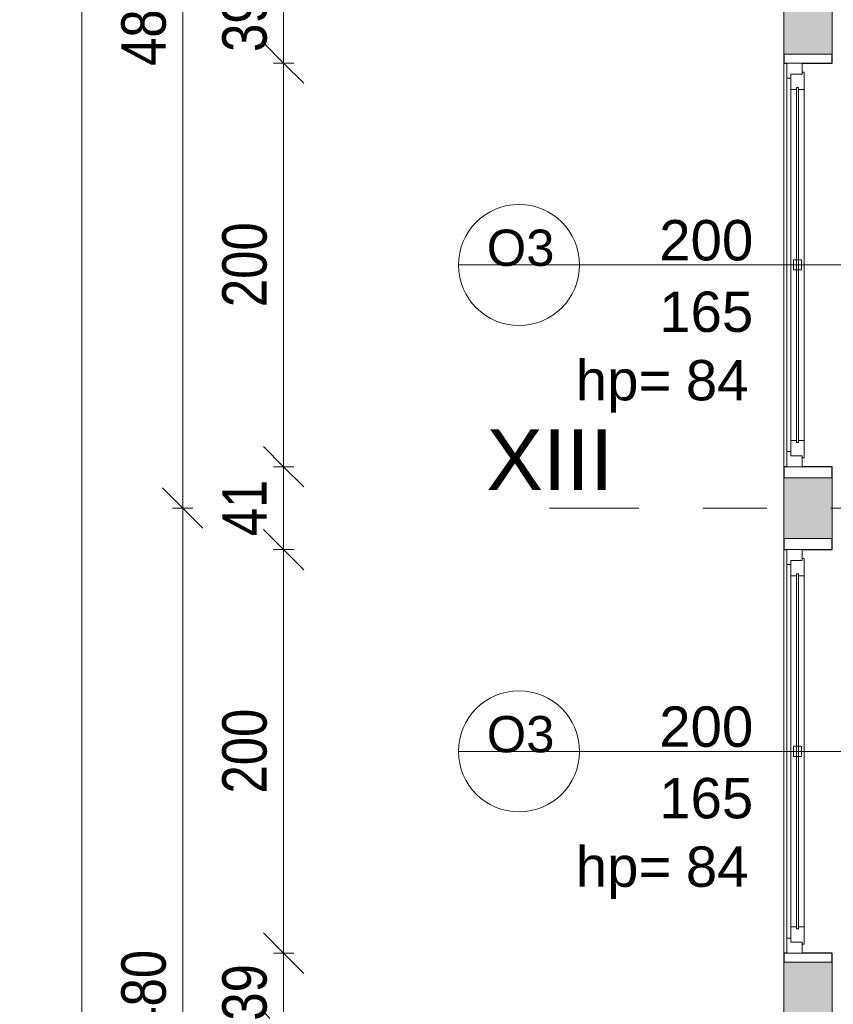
# Model space of a CAD drawing. Header units: centimetres. Extents: x -1631 to 1829, y -257 to 3158.
# Tile 7 of 129: x -1631 to -1228, y 642 to 1130. Entities that reach past the tile are written whole.
import ezdxf

# ---------------------------------------------------------------- set-up
doc = ezdxf.new("R2010")
doc.units = ezdxf.units.CM
doc.linetypes.add('Oś', pattern=[222.25, 127, -31.75, 31.75, -31.75])
for name, color, linetype, lineweight in [('A-ANNO-DIMS', 211, 'Continuous', 13), ('A-ANNO-DIMS-100', 211, 'Continuous', 13), ('A-GLAZ', 151, 'Continuous', 13), ('A-GLAZ-IDEN', 152, 'Continuous', 13), ('A-WALL', 113, 'Continuous', 13), ('S-GRID', 1, 'Continuous', 13), ('S-GRID-IDEN', 1, 'Continuous', 13)]:
    doc.layers.add(name, color=color, linetype=linetype, lineweight=lineweight)
doc.layers.add('A-WALL-PATT', color=111, linetype='Continuous', lineweight=13, plot=False)
doc.styles.add('Arial Narrow_1', font='ARIALN.TTF', dxfattribs={"height": 22})
doc.styles.add('Arial_10', font='arial.ttf', dxfattribs={"height": 20})
doc.styles.add('Arial_13', font='arial.ttf', dxfattribs={"height": 0.2})
doc.styles.add('Arial_7', font='arial.ttf', dxfattribs={"height": 30})
doc.styles.add('Arial_8', font='arial.ttf', dxfattribs={"height": 18})
doc.dimstyles.new('Diagonal_1_100__0_1_', dxfattribs={"dimscale": 30.48, "dimtxt": 22.515481, "dimasz": 0.656168, "dimexe": 0.164042, "dimexo": 0.0625, "dimgap": 0.065617, "dimtad": 1, "dimdec": 1, "dimrnd": 0.1, "dimdsep": 46, "dimtxsty": 'Arial Narrow_1', "dimblk1": 'OBLIQUE', "dimblk2": 'OBLIQUE', "dimsah": 1, "dimcen": 0.09, "dimazin": 0, "dimtfac": 1, "dimtdec": 4, "dimtix": 1, "dimtmove": 0, "dimatfit": 3, "dimfxl": 0.164042, "dimfxlon": 1, "dimtvp": 1, "dimtolj": 1, "dimtzin": 0, "dimarcsym": 2})

# ---------------------------------------------------------------- blocks, each defined once
blk = doc.blocks.new('Okno - automatyczna etykieta - 200x165 _projektowane_-2617392-6_piętro IV __13_80 m_ - stan projektowany')
at = {"layer": 'A-GLAZ'}
for p, q in [((-92.5, 10.5), (-100, 10.5)), ((-100, 10.5), (-100, 3)), ((-100, 10.5), (100, 10.5)), ((-92.5, 8.5), (-92.5, 10.5)), ((92.5, 10.5), (-92.5, 10.5)), ((100, 10.5), (92.5, 10.5)), ((92.5, 10.5), (92.5, 8.5)), ((100, 3), (100, 10.5)), ((-87, 8.5), (-94.5, 8.5)), ((-94.5, 8.5), (-94.5, 3)), ((-94.5, 3), (-94.5, 8.5)), ((-94.5, 8.5), (-92.5, 8.5)), ((88, 5.75), (-88, 5.75)), ((-88, 5.75), (-88, 4.75)), ((-88, 4.75), (-88, 5.75)), ((-88, 5.75), (-87, 5.75)), ((-87, 5.75), (-87, 8.5)), ((87, 8.5), (-87, 8.5)), ((2.5, 7.25), (-2.5, 7.25)), ((-2.5, 7.25), (-2.5, 3.25)), ((2.5, 3.25), (2.5, 7.25)), ((94.5, 8.5), (87, 8.5)), ((87, 8.5), (87, 5.75)), ((87, 5.75), (88, 5.75)), ((88, 4.75), (88, 5.75)), ((88, 5.75), (88, 4.75)), ((92.5, 8.5), (94.5, 8.5)), ((94.5, 3), (94.5, 8.5)), ((94.5, 8.5), (94.5, 3)), ((-100, 3), (-94.5, 3)), ((-94.5, 3), (-95.5, 3)), ((-95.5, 3), (-95.5, 2)), ((-95.5, 2), (-87, 2)), ((-88, 4.75), (88, 4.75)), ((-87, 4.75), (-88, 4.75)), ((-87, 2), (-87, 4.75)), ((87, 2), (-87, 2)), ((-2.5, 3.25), (2.5, 3.25)), ((87, 4.75), (87, 2)), ((88, 4.75), (87, 4.75)), ((87, 2), (95.5, 2)), ((95.5, 3), (94.5, 3)), ((94.5, 3), (100, 3)), ((95.5, 2), (95.5, 3))]:
    blk.add_line(p, q, dxfattribs=at)
blk = doc.blocks.new('DIMBLOCK8-6_piętro IV __13_80 m_ - stan projektowany')
at = {"layer": 'A-ANNO-DIMS-100', "transparency": 16777216}
for p, q in [((-1600.57, 2848.33), (-1610.57, 2858.33)), ((-1595.57, 2848.33), (-1605.57, 2848.33)), ((-1600.57, 108.33), (-1600.57, 2848.33)), ((-1600.57, 2848.33), (-1590.57, 2838.33)), ((-1600.57, 2848.33), (-1595.57, 2848.33)), ((-1600.57, 108.33), (-1610.57, 118.33)), ((-1595.57, 108.33), (-1605.57, 108.33)), ((-1600.57, 108.33), (-1590.57, 98.33)), ((-1600.57, 108.33), (-1595.57, 108.33))]:
    blk.add_line(p, q, dxfattribs=at)
at = {"layer": 'A-ANNO-DIMS-100', "color": 0, "transparency": 16777216, "insert": (-1631, 1450.45), "char_height": 22, "width": 66.9031, "attachment_point": 1, "rotation": 90, "line_spacing_factor": 0.974696, "style": 'Arial Narrow_1'}
blk.add_mtext('2740', dxfattribs=at)
blk = doc.blocks.new('_Oblique')
at = {"color": 0, "linetype": 'ByBlock', "lineweight": -2}
blk.add_line((-0.5, -0.5), (0.5, 0.5), dxfattribs=at)
blk = doc.blocks.new('DIMBLOCK11-6_piętro IV __13_80 m_ - stan projektowany')
at = {"layer": 'A-ANNO-DIMS-100', "transparency": 16777216}
for p, q in [((-1550.57, 888.33), (-1560.57, 898.33)), ((-1545.57, 888.33), (-1555.57, 888.33)), ((-1550.57, 408.33), (-1550.57, 888.33)), ((-1550.57, 888.33), (-1540.57, 878.33)), ((-1550.57, 888.33), (-1545.57, 888.33)), ((-1550.57, 408.33), (-1560.57, 418.33)), ((-1545.57, 408.33), (-1555.57, 408.33)), ((-1550.57, 408.33), (-1540.57, 398.33)), ((-1550.57, 408.33), (-1545.57, 408.33))]:
    blk.add_line(p, q, dxfattribs=at)
at = {"layer": 'A-ANNO-DIMS-100', "color": 0, "transparency": 16777216, "insert": (-1581, 627.42), "char_height": 22, "width": 50.1774, "attachment_point": 1, "rotation": 90, "line_spacing_factor": 0.974696, "style": 'Arial Narrow_1'}
blk.add_mtext('480', dxfattribs=at)
blk = doc.blocks.new('DIMBLOCK12-6_piętro IV __13_80 m_ - stan projektowany')
at = {"layer": 'A-ANNO-DIMS-100', "transparency": 16777216}
for p, q in [((-1550.57, 1368.33), (-1560.57, 1378.33)), ((-1545.57, 1368.33), (-1555.57, 1368.33)), ((-1550.57, 888.33), (-1550.57, 1368.33)), ((-1550.57, 1368.33), (-1540.57, 1358.33)), ((-1550.57, 1368.33), (-1545.57, 1368.33)), ((-1550.57, 888.33), (-1560.57, 898.33)), ((-1545.57, 888.33), (-1555.57, 888.33)), ((-1550.57, 888.33), (-1540.57, 878.33)), ((-1550.57, 888.33), (-1545.57, 888.33))]:
    blk.add_line(p, q, dxfattribs=at)
at = {"layer": 'A-ANNO-DIMS-100', "color": 0, "transparency": 16777216, "insert": (-1581, 1107.42), "char_height": 22, "width": 50.1774, "attachment_point": 1, "rotation": 90, "line_spacing_factor": 0.974696, "style": 'Arial Narrow_1'}
blk.add_mtext('480', dxfattribs=at)
blk = doc.blocks.new('DIMBLOCK230-6_piętro IV __13_80 m_ - stan projektowany')
at = {"layer": 'A-ANNO-DIMS-100', "transparency": 16777216}
for p, q in [((-1500.57, 667.83), (-1510.57, 677.83)), ((-1495.57, 667.83), (-1505.57, 667.83)), ((-1500.57, 628.83), (-1500.57, 667.83)), ((-1500.57, 667.83), (-1490.57, 657.83)), ((-1500.57, 667.83), (-1495.57, 667.83)), ((-1500.57, 628.83), (-1510.57, 638.83)), ((-1495.57, 628.83), (-1505.57, 628.83)), ((-1500.57, 628.83), (-1490.57, 618.83)), ((-1500.57, 628.83), (-1495.57, 628.83))]:
    blk.add_line(p, q, dxfattribs=at)
at = {"layer": 'A-ANNO-DIMS-100', "color": 0, "transparency": 16777216, "insert": (-1531, 634.39), "char_height": 22, "width": 33.4516, "attachment_point": 1, "rotation": 90, "line_spacing_factor": 0.974696, "style": 'Arial Narrow_1'}
blk.add_mtext('39', dxfattribs=at)
blk = doc.blocks.new('DIMBLOCK231-6_piętro IV __13_80 m_ - stan projektowany')
at = {"layer": 'A-ANNO-DIMS-100', "transparency": 16777216}
for p, q in [((-1500.57, 867.83), (-1510.57, 877.83)), ((-1495.57, 867.83), (-1505.57, 867.83)), ((-1500.57, 667.83), (-1500.57, 867.83)), ((-1500.57, 867.83), (-1490.57, 857.83)), ((-1500.57, 867.83), (-1495.57, 867.83)), ((-1500.57, 667.83), (-1510.57, 677.83)), ((-1495.57, 667.83), (-1505.57, 667.83)), ((-1500.57, 667.83), (-1490.57, 657.83)), ((-1500.57, 667.83), (-1495.57, 667.83))]:
    blk.add_line(p, q, dxfattribs=at)
at = {"layer": 'A-ANNO-DIMS-100', "color": 0, "transparency": 16777216, "insert": (-1531, 746.92), "char_height": 22, "width": 50.1774, "attachment_point": 1, "rotation": 90, "line_spacing_factor": 0.974696, "style": 'Arial Narrow_1'}
blk.add_mtext('200', dxfattribs=at)
blk = doc.blocks.new('DIMBLOCK232-6_piętro IV __13_80 m_ - stan projektowany')
at = {"layer": 'A-ANNO-DIMS-100', "transparency": 16777216}
for p, q in [((-1500.57, 908.83), (-1510.57, 918.83)), ((-1495.57, 908.83), (-1505.57, 908.83)), ((-1500.57, 867.83), (-1500.57, 908.83)), ((-1500.57, 908.83), (-1490.57, 898.83)), ((-1500.57, 908.83), (-1495.57, 908.83)), ((-1500.57, 867.83), (-1510.57, 877.83)), ((-1495.57, 867.83), (-1505.57, 867.83)), ((-1500.57, 867.83), (-1490.57, 857.83)), ((-1500.57, 867.83), (-1495.57, 867.83))]:
    blk.add_line(p, q, dxfattribs=at)
at = {"layer": 'A-ANNO-DIMS-100', "color": 0, "transparency": 16777216, "insert": (-1531, 874.39), "char_height": 22, "width": 33.4516, "attachment_point": 1, "rotation": 90, "line_spacing_factor": 0.974696, "style": 'Arial Narrow_1'}
blk.add_mtext('41', dxfattribs=at)
blk = doc.blocks.new('DIMBLOCK233-6_piętro IV __13_80 m_ - stan projektowany')
at = {"layer": 'A-ANNO-DIMS-100', "transparency": 16777216}
for p, q in [((-1500.57, 1108.83), (-1510.57, 1118.83)), ((-1495.57, 1108.83), (-1505.57, 1108.83)), ((-1500.57, 908.83), (-1500.57, 1108.83)), ((-1500.57, 1108.83), (-1490.57, 1098.83)), ((-1500.57, 1108.83), (-1495.57, 1108.83)), ((-1500.57, 908.83), (-1510.57, 918.83)), ((-1495.57, 908.83), (-1505.57, 908.83)), ((-1500.57, 908.83), (-1490.57, 898.83)), ((-1500.57, 908.83), (-1495.57, 908.83))]:
    blk.add_line(p, q, dxfattribs=at)
at = {"layer": 'A-ANNO-DIMS-100', "color": 0, "transparency": 16777216, "insert": (-1531, 987.92), "char_height": 22, "width": 50.1774, "attachment_point": 1, "rotation": 90, "line_spacing_factor": 0.974696, "style": 'Arial Narrow_1'}
blk.add_mtext('200', dxfattribs=at)
blk = doc.blocks.new('DIMBLOCK234-6_piętro IV __13_80 m_ - stan projektowany')
at = {"layer": 'A-ANNO-DIMS-100', "transparency": 16777216}
for p, q in [((-1500.57, 1147.83), (-1510.57, 1157.83)), ((-1495.57, 1147.83), (-1505.57, 1147.83)), ((-1500.57, 1108.83), (-1500.57, 1147.83)), ((-1500.57, 1147.83), (-1490.57, 1137.83)), ((-1500.57, 1147.83), (-1495.57, 1147.83)), ((-1500.57, 1108.83), (-1510.57, 1118.83)), ((-1495.57, 1108.83), (-1505.57, 1108.83)), ((-1500.57, 1108.83), (-1490.57, 1098.83)), ((-1500.57, 1108.83), (-1495.57, 1108.83))]:
    blk.add_line(p, q, dxfattribs=at)
at = {"layer": 'A-ANNO-DIMS-100', "color": 0, "transparency": 16777216, "insert": (-1531, 1114.39), "char_height": 22, "width": 33.4516, "attachment_point": 1, "rotation": 90, "line_spacing_factor": 0.974696, "style": 'Arial Narrow_1'}
blk.add_mtext('39', dxfattribs=at)
blk = doc.blocks.new('Okno_LD_typ 100 - metka _ wys_parapetu-2491833-6_piętro IV __13_80 m_ - stan projektowany')
at = {"layer": 'A-GLAZ-IDEN'}
blk.add_line((0, 1.8925), (0, -0.3919), dxfattribs=at)
blk.add_circle((0, -0.0919), 0.3, dxfattribs=at)
at = {"layer": 'A-GLAZ-IDEN', "insert": (0.4711, 0.6634), "char_height": 0.2, "width": 0.48783, "attachment_point": 3, "rotation": 90, "line_spacing_factor": 0.936439, "style": 'Arial_13', "bg_fill": 3, "box_fill_scale": 1.25, "bg_fill_color": 256, "bg_fill_true_color": 13158600, "bg_fill_transparency": 0}
blk.add_mtext('\\pxqr,t6.35,12.7,19.05,25.4,31.75,38.1,44.45,50.8,57.15,63.5,69.85,76.2,82.55,88.9,95.25,101.6,107.95,114.3,120.65,127,133.35,139.7,146.05,152.4,158.75,165.1,171.45,177.8,184.15,190.5,196.85,203.2;{hp= }', dxfattribs=at)

msp = doc.modelspace()

# ---------------------------------------------------------------- hatches: boundary and pattern name
at = {"layer": 'A-WALL-PATT'}
h = msp.add_hatch(color=9, dxfattribs=at)
h.paths.add_polyline_path([(-1228.62, 393.33), (-1228.62, 423.33), (-1252.62, 423.33), (-1252.62, 393.33)], flags=0)
h.paths.add_polyline_path([(-1252.62, 633.33), (-1228.62, 633.33), (-1228.62, 663.33), (-1252.62, 663.33), (-1252.62, 649.83)], flags=0)
h.paths.add_polyline_path([(-1252.62, 873.33), (-1228.62, 873.33), (-1228.62, 903.33), (-1252.62, 903.33), (-1252.62, 880.58)], flags=0)
h.paths.add_polyline_path([(-1228.62, 1113.33), (-1228.62, 1143.33), (-1252.62, 1143.33), (-1252.62, 1113.33)], flags=0)
h.paths.add_polyline_path([(-1228.62, 1353.33), (-1228.62, 1383.33), (-1252.62, 1383.33), (-1252.62, 1353.33)], flags=0)

# ---------------------------------------------------------------- linework, layer by layer
at = {"layer": 'A-WALL', "lineweight": 9}
for p, q in [((-1252.62, 1143.33), (-1252.62, 1113.33)), ((-1228.62, 1113.33), (-1228.62, 1143.33)), ((-1252.62, 908.83), (-1252.62, 1108.83)), ((-1252.62, 903.33), (-1252.62, 873.33)), ((-1228.62, 873.33), (-1228.62, 903.33)), ((-1252.62, 667.83), (-1252.62, 867.83)), ((-1252.62, 663.33), (-1252.62, 633.33)), ((-1228.62, 633.33), (-1228.62, 663.33))]:
    msp.add_line(p, q, dxfattribs=at)
at = {"layer": 'A-WALL'}
for p, q in [((-1252.62, 1113.33), (-1228.62, 1113.33)), ((-1228.62, 903.33), (-1252.62, 903.33)), ((-1252.62, 873.33), (-1228.62, 873.33)), ((-1228.62, 663.33), (-1252.62, 663.33))]:
    msp.add_line(p, q, dxfattribs=at)
at = {"layer": 'A-WALL', "color": 7, "lineweight": 25}
for p, q in [((-1252.62, 1113.33), (-1252.62, 1108.83)), ((-1228.62, 1108.83), (-1228.62, 1113.33)), ((-1252.62, 1108.83), (-1251.12, 1108.83)), ((-1243.62, 1108.83), (-1228.62, 1108.83)), ((-1251.12, 908.83), (-1252.62, 908.83)), ((-1252.62, 908.83), (-1252.62, 903.33)), ((-1228.62, 908.83), (-1243.62, 908.83)), ((-1228.62, 903.33), (-1228.62, 908.83)), ((-1252.62, 873.33), (-1252.62, 867.83)), ((-1228.62, 867.83), (-1228.62, 873.33)), ((-1252.62, 867.83), (-1251.12, 867.83)), ((-1243.62, 867.83), (-1228.62, 867.83)), ((-1251.12, 667.83), (-1252.62, 667.83)), ((-1252.62, 667.83), (-1252.62, 663.33)), ((-1228.62, 667.83), (-1243.62, 667.83)), ((-1228.62, 663.33), (-1228.62, 667.83))]:
    msp.add_line(p, q, dxfattribs=at)
at = {"layer": 'S-GRID', "linetype": 'Oś'}
msp.add_line((1342.46, 888.33), (-1368.76, 888.33), dxfattribs=at)

# ---------------------------------------------------------------- block references
at = {"layer": 'A-GLAZ', "rotation": 89.9999999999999}
for p in [(-1240.62, 1008.83), (-1240.62, 767.83)]:
    msp.add_blockref('Okno - automatyczna etykieta - 200x165 _projektowane_-2617392-6_piętro IV __13_80 m_ - stan projektowany', p, dxfattribs=at)

# ---------------------------------------------------------------- texts
at = {"layer": 'S-GRID-IDEN', "insert": (-1368.59, 912.39), "char_height": 30, "width": 63.5, "attachment_point": 5, "line_spacing_factor": 0.936439, "style": 'Arial_7'}
msp.add_mtext('\\pxqc,t4.23333,8.46667,12.7,16.93333,21.16667,25.4,29.63333,33.86667,38.1,42.33333,46.56667,50.8,55.03333,59.26667,63.5,67.73333,71.96667,76.2,80.43333,84.66667,88.9,93.13333,97.36667,101.6,105.83333,110.06667,114.3,118.53333,122.76667,127,131.23333,135.46667;{XIII}', dxfattribs=at)

# ---------------------------------------------------------------- dimensions: what is measured, and where the dimension line sits
at = {"layer": 'A-ANNO-DIMS'}
for base, p1, p2, override, picture, middle in [((-1600.57, 2848.33), (-1595.57, 108.33), (-1595.57, 2848.33), {"dimpost": '<>', "dimfxl": 2740}, 'DIMBLOCK8-6_piętro IV __13_80 m_ - stan projektowany', (-1613.8, 1478.33)), ((-1550.57, 1368.33), (-1545.57, 888.33), (-1545.57, 1368.33), {"dimpost": '<>', "dimfxl": 480}, 'DIMBLOCK12-6_piętro IV __13_80 m_ - stan projektowany', (-1563.8, 1128.33)), ((-1500.57, 1147.83), (-1495.57, 1108.83), (-1495.57, 1147.83), {"dimpost": '<>', "dimfxl": 39}, 'DIMBLOCK234-6_piętro IV __13_80 m_ - stan projektowany', (-1513.8, 1128.33)), ((-1500.57, 1108.83), (-1495.57, 908.83), (-1495.57, 1108.83), {"dimpost": '<>', "dimfxl": 200}, 'DIMBLOCK233-6_piętro IV __13_80 m_ - stan projektowany', (-1513.8, 1008.83)), ((-1500.57, 908.83), (-1495.57, 867.83), (-1495.57, 908.83), {"dimpost": '<>', "dimfxl": 41}, 'DIMBLOCK232-6_piętro IV __13_80 m_ - stan projektowany', (-1513.61, 888.33)), ((-1550.57, 888.33), (-1545.57, 408.33), (-1545.57, 888.33), {"dimpost": '<>', "dimfxl": 480}, 'DIMBLOCK11-6_piętro IV __13_80 m_ - stan projektowany', (-1563.8, 648.33)), ((-1500.57, 867.83), (-1495.57, 667.83), (-1495.57, 867.83), {"dimpost": '<>', "dimfxl": 200}, 'DIMBLOCK231-6_piętro IV __13_80 m_ - stan projektowany', (-1513.8, 767.83)), ((-1500.57, 667.83), (-1495.57, 628.83), (-1495.57, 667.83), {"dimpost": '<>', "dimfxl": 39}, 'DIMBLOCK230-6_piętro IV __13_80 m_ - stan projektowany', (-1513.8, 648.33))]:
    dim = msp.add_linear_dim(base=base, p1=p1, p2=p2, angle=90, dimstyle='Diagonal_1_100__0_1_', override=override, dxfattribs=at)
    dim.commit()
    dim.dimension.update_dxf_attribs({"geometry": picture, "text_midpoint": middle})

# ---------------------------------------------------------------- next in the draw order: block references
at = {"layer": 'A-GLAZ-IDEN', "xscale": 99.99999999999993, "yscale": 99.99999999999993, "zscale": 99.99999999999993, "rotation": 270.0000000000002}
for p in [(-1374.73, 1008.83), (-1374.73, 767.83)]:
    msp.add_blockref('Okno_LD_typ 100 - metka _ wys_parapetu-2491833-6_piętro IV __13_80 m_ - stan projektowany', p, dxfattribs=at)

# ---------------------------------------------------------------- next in the draw order: texts
at = {"layer": 'A-GLAZ-IDEN', "line_spacing_factor": 0.936439}
for s, insert, char_height, width, attachment_point, style in [('\\pxqc,t6.35,12.7,19.05,25.4,31.75,38.1,44.45,50.8,57.15,63.5,69.85,76.2,82.55,88.9,95.25,101.6,107.95,114.3,120.65,127,133.35,139.7,146.05,152.4,158.75,165.1,171.45,177.8,184.15,190.5,196.85,203.2;{200}', (-1291.1, 1020.94), 20, 48.3, 5, 'Arial_10'), ('\\pxqc,t7.05556,14.11111,21.16667,28.22222,35.27778,42.33333,49.38889,56.44444,63.5,70.55556,77.61111,84.66667,91.72222,98.77778,105.83333,112.88889,119.94444,127,134.05556,141.11111,148.16667,155.22222,162.27778,169.33333,176.38889,183.44444,190.5,197.55556,204.61111,211.66667,218.72222,225.77778;{O3}', (-1383.12, 1017.21), 18, 33.7, 5, 'Arial_8'), ('\\pxqc,t6.35,12.7,19.05,25.4,31.75,38.1,44.45,50.8,57.15,63.5,69.85,76.2,82.55,88.9,95.25,101.6,107.95,114.3,120.65,127,133.35,139.7,146.05,152.4,158.75,165.1,171.45,177.8,184.15,190.5,196.85,203.2;{165}', (-1291.1, 985.5), 20, 48.3, 5, 'Arial_10'), ('\\pxt6.35,12.7,19.05,25.4,31.75,38.1,44.45,50.8,57.15,63.5,69.85,76.2,82.55,88.9,95.25,101.6,107.95,114.3,120.65,127,133.35,139.7,146.05,152.4,158.75,165.1,171.45,177.8,184.15,190.5,196.85,203.2;{84}', (-1301.22, 961.72), 20, 32.4, 1, 'Arial_10'), ('\\pxqc,t7.05556,14.11111,21.16667,28.22222,35.27778,42.33333,49.38889,56.44444,63.5,70.55556,77.61111,84.66667,91.72222,98.77778,105.83333,112.88889,119.94444,127,134.05556,141.11111,148.16667,155.22222,162.27778,169.33333,176.38889,183.44444,190.5,197.55556,204.61111,211.66667,218.72222,225.77778;{O3}', (-1383.12, 776.21), 18, 33.7, 5, 'Arial_8'), ('\\pxqc,t6.35,12.7,19.05,25.4,31.75,38.1,44.45,50.8,57.15,63.5,69.85,76.2,82.55,88.9,95.25,101.6,107.95,114.3,120.65,127,133.35,139.7,146.05,152.4,158.75,165.1,171.45,177.8,184.15,190.5,196.85,203.2;{200}', (-1291.1, 779.94), 20, 48.3, 5, 'Arial_10'), ('\\pxqc,t6.35,12.7,19.05,25.4,31.75,38.1,44.45,50.8,57.15,63.5,69.85,76.2,82.55,88.9,95.25,101.6,107.95,114.3,120.65,127,133.35,139.7,146.05,152.4,158.75,165.1,171.45,177.8,184.15,190.5,196.85,203.2;{165}', (-1291.1, 744.5), 20, 48.3, 5, 'Arial_10'), ('\\pxt6.35,12.7,19.05,25.4,31.75,38.1,44.45,50.8,57.15,63.5,69.85,76.2,82.55,88.9,95.25,101.6,107.95,114.3,120.65,127,133.35,139.7,146.05,152.4,158.75,165.1,171.45,177.8,184.15,190.5,196.85,203.2;{84}', (-1301.22, 720.72), 20, 32.4, 1, 'Arial_10')]:
    msp.add_mtext(s, dxfattribs=dict(at, insert=insert, char_height=char_height, width=width, attachment_point=attachment_point, style=style))

doc.saveas('drawing.dxf')
